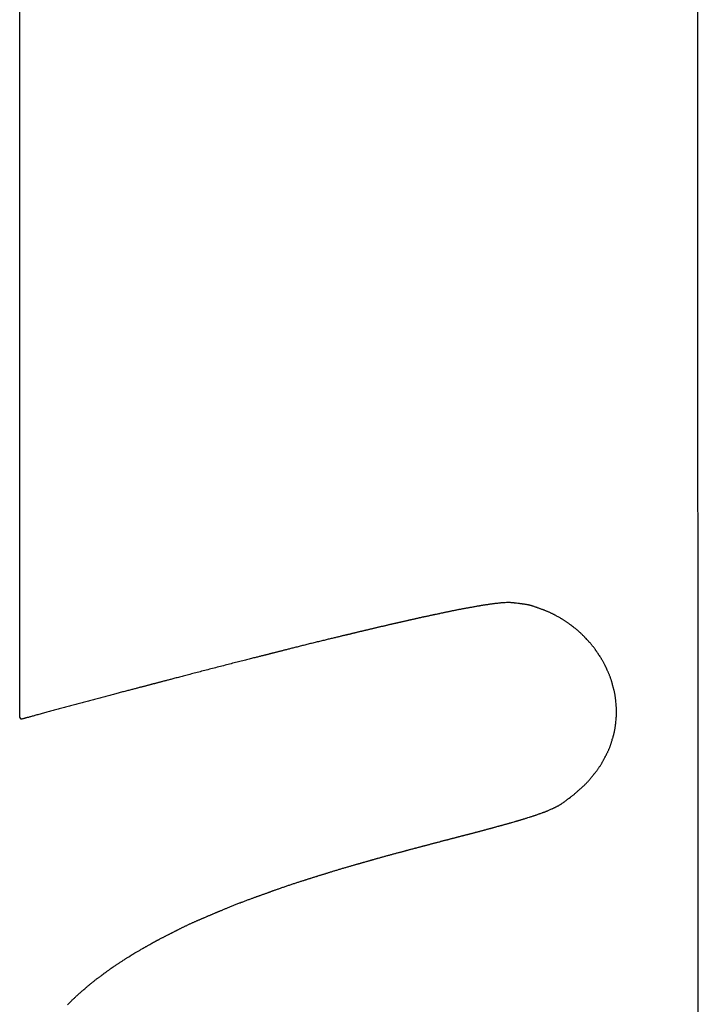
# Model space of a CAD drawing. Header units: millimetres. Extents: x -4577 to 1032787, y -66234 to 201209.
# Tile 137 of 256: x 4378.9 to 4380.64, y -8944.15 to -8941.63. Entities that reach past the tile are written whole.
import ezdxf

# ---------------------------------------------------------------- set-up
doc = ezdxf.new("R2010")
doc.units = ezdxf.units.MM
doc.linetypes.add('510_5_2OG_ELT_1004$0$11-07-22_DS_2OG$0$AUSGEZOGEN', pattern=[0])
doc.layers.add('510_5_2OG_ELT_1004$0$11-07-22_DS_2OG$0$EBENE_1', color=8, linetype='510_5_2OG_ELT_1004$0$11-07-22_DS_2OG$0$AUSGEZOGEN')

# ---------------------------------------------------------------- blocks, each defined once
blk = doc.blocks.new('510_5_2OG_ELT_1004')
at = {"layer": '510_5_2OG_ELT_1004$0$11-07-22_DS_2OG$0$EBENE_1'}
blk.add_line((4380.636, -8946.5667), (4380.6223, -8886.3634), dxfattribs=at)
for points in [[(4379.0262, -8944.0967), (4379.0286, -8944.0942), (4379.0296, -8944.0933), (4379.0309, -8944.092), (4379.0316, -8944.0912), (4379.0324, -8944.0903), (4379.0334, -8944.0894), (4379.0343, -8944.0884), (4379.0354, -8944.0874), (4379.0365, -8944.0863), (4379.0376, -8944.0851), (4379.0388, -8944.0839), (4379.0401, -8944.0827), (4379.0413, -8944.0815), (4379.0427, -8944.0802), (4379.044, -8944.0789), (4379.0453, -8944.0776), (4379.0467, -8944.0763), (4379.0481, -8944.075), (4379.0495, -8944.0737), (4379.0509, -8944.0725), (4379.0522, -8944.0712), (4379.0536, -8944.07), (4379.0549, -8944.0688), (4379.0562, -8944.0676), (4379.0575, -8944.0665), (4379.0587, -8944.0654), (4379.0599, -8944.0644), (4379.061, -8944.0634), (4379.0621, -8944.0625), (4379.063, -8944.0617), (4379.0639, -8944.0609), (4379.0655, -8944.0596), (4379.0667, -8944.0585), (4379.0683, -8944.0572), (4379.0707, -8944.0551), (4379.0717, -8944.0542), (4379.073, -8944.0531), (4379.0739, -8944.0524), (4379.0747, -8944.0516), (4379.0757, -8944.0508), (4379.0768, -8944.0499), (4379.0779, -8944.0489), (4379.0791, -8944.0479), (4379.0804, -8944.0468), (4379.0817, -8944.0457), (4379.083, -8944.0446), (4379.0844, -8944.0434), (4379.0859, -8944.0422), (4379.0874, -8944.041), (4379.0889, -8944.0398), (4379.0904, -8944.0386), (4379.0919, -8944.0373), (4379.0934, -8944.0361), (4379.095, -8944.0349), (4379.0965, -8944.0337), (4379.098, -8944.0326), (4379.0995, -8944.0314), (4379.1009, -8944.0303), (4379.1023, -8944.0292), (4379.1037, -8944.0282), (4379.105, -8944.0272), (4379.1063, -8944.0263), (4379.1075, -8944.0254), (4379.1086, -8944.0245), (4379.1096, -8944.0238), (4379.1106, -8944.0231), (4379.1122, -8944.0219), (4379.1134, -8944.021), (4379.115, -8944.0198), (4379.1173, -8944.0181), (4379.1183, -8944.0173), (4379.1197, -8944.0163), (4379.1205, -8944.0157), (4379.1214, -8944.015), (4379.1225, -8944.0143), (4379.1236, -8944.0134), (4379.1248, -8944.0126), (4379.1261, -8944.0116), (4379.1274, -8944.0107), (4379.1288, -8944.0096), (4379.1303, -8944.0086), (4379.1318, -8944.0075), (4379.1333, -8944.0064), (4379.1349, -8944.0052), (4379.1365, -8944.0041), (4379.1374, -8944.0035), (4379.1382, -8944.0029), (4379.139, -8944.0023), (4379.1398, -8944.0018), (4379.1407, -8944.0012), (4379.1415, -8944.0006), (4379.1423, -8944), (4379.1432, -8943.9995), (4379.144, -8943.9989), (4379.1457, -8943.9978), (4379.1473, -8943.9967), (4379.1489, -8943.9956), (4379.1505, -8943.9946), (4379.152, -8943.9936), (4379.1535, -8943.9926), (4379.1549, -8943.9916), (4379.1563, -8943.9907), (4379.1575, -8943.9899), (4379.1588, -8943.9891), (4379.1599, -8943.9884), (4379.1609, -8943.9877), (4379.1626, -8943.9866), (4379.1639, -8943.9858), (4379.1657, -8943.9846), (4379.1679, -8943.9832), (4379.1689, -8943.9825), (4379.1711, -8943.9811), (4379.1721, -8943.9805), (4379.1731, -8943.9798), (4379.1743, -8943.9791), (4379.1755, -8943.9783), (4379.1768, -8943.9774), (4379.1783, -8943.9765), (4379.1797, -8943.9756), (4379.1813, -8943.9746), (4379.1829, -8943.9736), (4379.1854, -8943.972), (4379.1862, -8943.9715), (4379.1871, -8943.9709), (4379.1879, -8943.9704), (4379.1888, -8943.9699), (4379.1897, -8943.9693), (4379.1906, -8943.9688), (4379.1915, -8943.9682), (4379.1924, -8943.9677), (4379.1932, -8943.9671), (4379.1941, -8943.9666), (4379.195, -8943.9661), (4379.1959, -8943.9655), (4379.1968, -8943.965), (4379.1977, -8943.9645), (4379.1986, -8943.9639), (4379.1995, -8943.9634), (4379.2003, -8943.9629), (4379.202, -8943.9619), (4379.2037, -8943.9609), (4379.2054, -8943.9599), (4379.2069, -8943.959), (4379.2085, -8943.9581), (4379.2099, -8943.9573), (4379.2113, -8943.9565), (4379.2126, -8943.9558), (4379.2138, -8943.9551), (4379.2148, -8943.9544), (4379.2167, -8943.9534), (4379.2181, -8943.9526), (4379.22, -8943.9515), (4379.2223, -8943.9502), (4379.2233, -8943.9496), (4379.2248, -8943.9488), (4379.2256, -8943.9482), (4379.2266, -8943.9477), (4379.2278, -8943.947), (4379.229, -8943.9463), (4379.2303, -8943.9456), (4379.2317, -8943.9448), (4379.2332, -8943.9439), (4379.2348, -8943.943), (4379.2364, -8943.9421), (4379.239, -8943.9407), (4379.2399, -8943.9402), (4379.2408, -8943.9397), (4379.2417, -8943.9392), (4379.2426, -8943.9387), (4379.2435, -8943.9382), (4379.2444, -8943.9377), (4379.2454, -8943.9371), (4379.2463, -8943.9366), (4379.2472, -8943.9361), (4379.2482, -8943.9356), (4379.2491, -8943.9351), (4379.2501, -8943.9346), (4379.251, -8943.9341), (4379.2519, -8943.9336), (4379.2529, -8943.9331), (4379.2538, -8943.9326), (4379.2548, -8943.9321), (4379.2557, -8943.9316), (4379.2566, -8943.9311), (4379.2575, -8943.9306), (4379.2585, -8943.9301), (4379.2594, -8943.9296), (4379.2603, -8943.9292), (4379.262, -8943.9282), (4379.2638, -8943.9273), (4379.2655, -8943.9265), (4379.2671, -8943.9256), (4379.2687, -8943.9248), (4379.2702, -8943.924), (4379.2716, -8943.9233), (4379.2729, -8943.9226), (4379.2742, -8943.922), (4379.2754, -8943.9214), (4379.2765, -8943.9208), (4379.2775, -8943.9203), (4379.2793, -8943.9194), (4379.2808, -8943.9186), (4379.2822, -8943.9179), (4379.2834, -8943.9173), (4379.2845, -8943.9167), (4379.2856, -8943.9162), (4379.2866, -8943.9156), (4379.2878, -8943.915), (4379.2891, -8943.9143), (4379.2907, -8943.9135), (4379.2916, -8943.9131), (4379.2926, -8943.9125), (4379.2938, -8943.912), (4379.295, -8943.9113), (4379.2964, -8943.9106), (4379.2979, -8943.9098), (4379.2996, -8943.909), (4379.3004, -8943.9085), (4379.3014, -8943.9081), (4379.3023, -8943.9076), (4379.3034, -8943.9071), (4379.3044, -8943.9065), (4379.3055, -8943.906), (4379.3066, -8943.9054), (4379.3077, -8943.9048), (4379.3089, -8943.9042), (4379.3101, -8943.9036), (4379.3113, -8943.903), (4379.3126, -8943.9024), (4379.3139, -8943.9017), (4379.3152, -8943.9011), (4379.3165, -8943.9004), (4379.3178, -8943.8997), (4379.3192, -8943.8991), (4379.3206, -8943.8984), (4379.322, -8943.8977), (4379.3234, -8943.897), (4379.3248, -8943.8963), (4379.3263, -8943.8956), (4379.3277, -8943.8949), (4379.3292, -8943.8942), (4379.3307, -8943.8935), (4379.3322, -8943.8928), (4379.3337, -8943.892), (4379.3352, -8943.8913), (4379.3367, -8943.8906), (4379.3382, -8943.8899), (4379.3397, -8943.8892), (4379.3412, -8943.8885), (4379.3427, -8943.8878), (4379.3442, -8943.8871), (4379.3457, -8943.8865), (4379.3472, -8943.8858), (4379.3487, -8943.8851), (4379.3502, -8943.8845), (4379.3516, -8943.8838), (4379.3531, -8943.8832), (4379.3545, -8943.8825), (4379.356, -8943.8819), (4379.3574, -8943.8813), (4379.3588, -8943.8807), (4379.3602, -8943.8801), (4379.3615, -8943.8795), (4379.3629, -8943.8789), (4379.3642, -8943.8783), (4379.3655, -8943.8778), (4379.3667, -8943.8772), (4379.368, -8943.8767), (4379.3692, -8943.8762), (4379.3704, -8943.8757), (4379.3715, -8943.8752), (4379.3726, -8943.8747), (4379.3737, -8943.8743), (4379.3747, -8943.8738), (4379.3758, -8943.8734), (4379.3767, -8943.873), (4379.3785, -8943.8722), (4379.3802, -8943.8715), (4379.3817, -8943.8709), (4379.383, -8943.8703), (4379.3843, -8943.8698), (4379.3854, -8943.8693), (4379.3873, -8943.8685), (4379.3889, -8943.8679), (4379.3902, -8943.8673), (4379.3914, -8943.8668), (4379.3925, -8943.8663), (4379.3937, -8943.8658), (4379.395, -8943.8653), (4379.3966, -8943.8646), (4379.3975, -8943.8642), (4379.3986, -8943.8638), (4379.3998, -8943.8633), (4379.4012, -8943.8627), (4379.4027, -8943.862), (4379.4044, -8943.8613), (4379.4054, -8943.8609), (4379.4063, -8943.8605), (4379.4074, -8943.8601), (4379.4085, -8943.8596), (4379.4096, -8943.8591), (4379.4108, -8943.8586), (4379.4121, -8943.8581), (4379.4134, -8943.8575), (4379.4148, -8943.8569), (4379.4163, -8943.8563), (4379.4177, -8943.8557), (4379.4193, -8943.8551), (4379.4209, -8943.8544), (4379.4225, -8943.8537), (4379.4241, -8943.853), (4379.4259, -8943.8523), (4379.4276, -8943.8516), (4379.4294, -8943.8508), (4379.4312, -8943.8501), (4379.4331, -8943.8493), (4379.4349, -8943.8485), (4379.4368, -8943.8478), (4379.4388, -8943.847), (4379.4408, -8943.8462), (4379.4427, -8943.8454), (4379.4447, -8943.8445), (4379.4468, -8943.8437), (4379.4488, -8943.8429), (4379.4509, -8943.8421), (4379.4529, -8943.8412), (4379.455, -8943.8404), (4379.4571, -8943.8396), (4379.4592, -8943.8387), (4379.4613, -8943.8379), (4379.4634, -8943.8371), (4379.4656, -8943.8363), (4379.4677, -8943.8355), (4379.4698, -8943.8346), (4379.4719, -8943.8338), (4379.474, -8943.833), (4379.4761, -8943.8322), (4379.4781, -8943.8315), (4379.4802, -8943.8307), (4379.4822, -8943.8299), (4379.4842, -8943.8292), (4379.4862, -8943.8284), (4379.4882, -8943.8277), (4379.4901, -8943.827), (4379.492, -8943.8263), (4379.4939, -8943.8256), (4379.4958, -8943.8249), (4379.4976, -8943.8242), (4379.4994, -8943.8236), (4379.5011, -8943.823), (4379.5028, -8943.8223), (4379.5044, -8943.8217), (4379.506, -8943.8212), (4379.5075, -8943.8206), (4379.509, -8943.8201), (4379.5105, -8943.8196), (4379.5118, -8943.8191), (4379.5131, -8943.8186), (4379.5144, -8943.8182), (4379.5156, -8943.8177), (4379.5167, -8943.8173), (4379.5177, -8943.817), (4379.5196, -8943.8163), (4379.5212, -8943.8157), (4379.5226, -8943.8152), (4379.5238, -8943.8148), (4379.5256, -8943.8141), (4379.5275, -8943.8135), (4379.5297, -8943.8127), (4379.5311, -8943.8121), (4379.5321, -8943.8118), (4379.5333, -8943.8114), (4379.5347, -8943.8109), (4379.5372, -8943.81), (4379.5382, -8943.8096), (4379.5392, -8943.8092), (4379.5404, -8943.8088), (4379.5415, -8943.8084), (4379.5428, -8943.808), (4379.5441, -8943.8075), (4379.5455, -8943.807), (4379.5469, -8943.8065), (4379.5484, -8943.806), (4379.5499, -8943.8054), (4379.5515, -8943.8048), (4379.5531, -8943.8043), (4379.5548, -8943.8037), (4379.5566, -8943.803), (4379.5583, -8943.8024), (4379.5601, -8943.8018), (4379.562, -8943.8011), (4379.5639, -8943.8005), (4379.5658, -8943.7998), (4379.5678, -8943.7991), (4379.5697, -8943.7984), (4379.5717, -8943.7977), (4379.5738, -8943.797), (4379.5758, -8943.7963), (4379.5779, -8943.7956), (4379.58, -8943.7948), (4379.5821, -8943.7941), (4379.5842, -8943.7934), (4379.5863, -8943.7927), (4379.5885, -8943.7919), (4379.5906, -8943.7912), (4379.5928, -8943.7905), (4379.5949, -8943.7898), (4379.597, -8943.7891), (4379.5992, -8943.7883), (4379.6013, -8943.7876), (4379.6034, -8943.7869), (4379.6056, -8943.7862), (4379.6077, -8943.7856), (4379.6097, -8943.7849), (4379.6118, -8943.7842), (4379.6138, -8943.7835), (4379.6159, -8943.7829), (4379.6179, -8943.7822), (4379.6198, -8943.7816), (4379.6218, -8943.781), (4379.6237, -8943.7804), (4379.6256, -8943.7798), (4379.6274, -8943.7792), (4379.6292, -8943.7786), (4379.6309, -8943.778), (4379.6327, -8943.7775), (4379.6343, -8943.777), (4379.6359, -8943.7765), (4379.6375, -8943.776), (4379.639, -8943.7755), (4379.6404, -8943.775), (4379.6418, -8943.7746), (4379.6432, -8943.7742), (4379.6444, -8943.7738), (4379.6456, -8943.7734), (4379.6468, -8943.773), (4379.6478, -8943.7727), (4379.6498, -8943.7721), (4379.6514, -8943.7716), (4379.6529, -8943.7711), (4379.6541, -8943.7707), (4379.656, -8943.7701), (4379.6579, -8943.7695), (4379.66, -8943.7689), (4379.662, -8943.7683), (4379.6629, -8943.768), (4379.6641, -8943.7676), (4379.6655, -8943.7671), (4379.668, -8943.7664), (4379.669, -8943.7661), (4379.67, -8943.7657), (4379.6711, -8943.7654), (4379.6723, -8943.765), (4379.6735, -8943.7646), (4379.6748, -8943.7642), (4379.6761, -8943.7638), (4379.6775, -8943.7634), (4379.6789, -8943.7629), (4379.6805, -8943.7625), (4379.682, -8943.762), (4379.6836, -8943.7615), (4379.6853, -8943.761), (4379.6869, -8943.7604), (4379.6887, -8943.7599), (4379.6905, -8943.7593), (4379.6923, -8943.7588), (4379.6941, -8943.7582), (4379.696, -8943.7576), (4379.6979, -8943.757), (4379.6998, -8943.7564), (4379.7018, -8943.7558), (4379.7037, -8943.7552), (4379.7057, -8943.7546), (4379.7078, -8943.754), (4379.7098, -8943.7534), (4379.7118, -8943.7528), (4379.7139, -8943.7521), (4379.716, -8943.7515), (4379.718, -8943.7509), (4379.7201, -8943.7503), (4379.7222, -8943.7496), (4379.7243, -8943.749), (4379.7264, -8943.7484), (4379.7285, -8943.7478), (4379.7305, -8943.7472), (4379.7326, -8943.7466), (4379.7346, -8943.746), (4379.7367, -8943.7454), (4379.7387, -8943.7448), (4379.7407, -8943.7442), (4379.7427, -8943.7436), (4379.7447, -8943.743), (4379.7466, -8943.7425), (4379.7485, -8943.7419), (4379.7504, -8943.7414), (4379.7523, -8943.7408), (4379.7541, -8943.7403), (4379.7559, -8943.7398), (4379.7576, -8943.7393), (4379.7593, -8943.7388), (4379.761, -8943.7383), (4379.7626, -8943.7379), (4379.7642, -8943.7374), (4379.7657, -8943.737), (4379.7672, -8943.7366), (4379.7686, -8943.7362), (4379.77, -8943.7358), (4379.7713, -8943.7354), (4379.7725, -8943.7351), (4379.7737, -8943.7347), (4379.7748, -8943.7344), (4379.7759, -8943.7341), (4379.7778, -8943.7336), (4379.7794, -8943.7331), (4379.7809, -8943.7327), (4379.7821, -8943.7323), (4379.784, -8943.7318), (4379.7864, -8943.7311), (4379.7883, -8943.7306), (4379.7893, -8943.7303), (4379.7908, -8943.7299), (4379.7917, -8943.7296), (4379.7929, -8943.7293), (4379.7943, -8943.7289), (4379.7958, -8943.7284), (4379.7976, -8943.7279), (4379.7986, -8943.7277), (4379.7996, -8943.7274), (4379.8007, -8943.7271), (4379.8019, -8943.7267), (4379.8031, -8943.7264), (4379.8044, -8943.726), (4379.8057, -8943.7256), (4379.8071, -8943.7253), (4379.8085, -8943.7249), (4379.81, -8943.7244), (4379.8115, -8943.724), (4379.813, -8943.7236), (4379.8146, -8943.7231), (4379.8163, -8943.7227), (4379.8179, -8943.7222), (4379.8196, -8943.7217), (4379.8214, -8943.7212), (4379.8231, -8943.7207), (4379.8249, -8943.7202), (4379.8267, -8943.7197), (4379.8286, -8943.7192), (4379.8305, -8943.7187), (4379.8323, -8943.7182), (4379.8342, -8943.7176), (4379.8361, -8943.7171), (4379.8381, -8943.7166), (4379.84, -8943.716), (4379.8419, -8943.7155), (4379.8439, -8943.715), (4379.8459, -8943.7144), (4379.8478, -8943.7139), (4379.8498, -8943.7133), (4379.8517, -8943.7128), (4379.8537, -8943.7123), (4379.8556, -8943.7117), (4379.8576, -8943.7112), (4379.8595, -8943.7107), (4379.8614, -8943.7102), (4379.8633, -8943.7097), (4379.8652, -8943.7091), (4379.8671, -8943.7086), (4379.8689, -8943.7081), (4379.8707, -8943.7077), (4379.8725, -8943.7072), (4379.8743, -8943.7067), (4379.8761, -8943.7062), (4379.8778, -8943.7058), (4379.8794, -8943.7053), (4379.8811, -8943.7049), (4379.8827, -8943.7045), (4379.8843, -8943.704), (4379.8858, -8943.7036), (4379.8873, -8943.7032), (4379.8887, -8943.7029), (4379.8901, -8943.7025), (4379.8915, -8943.7021), (4379.8927, -8943.7018), (4379.894, -8943.7015), (4379.8952, -8943.7011), (4379.8963, -8943.7008), (4379.8973, -8943.7006), (4379.8993, -8943.7), (4379.901, -8943.6996), (4379.9025, -8943.6992), (4379.9038, -8943.6989), (4379.9058, -8943.6983), (4379.9073, -8943.6979), (4379.9099, -8943.6972), (4379.9119, -8943.6967), (4379.9141, -8943.6961), (4379.9151, -8943.6958), (4379.9163, -8943.6955), (4379.9177, -8943.6952), (4379.9192, -8943.6948), (4379.9219, -8943.694), (4379.9229, -8943.6938), (4379.924, -8943.6935), (4379.9251, -8943.6932), (4379.9263, -8943.6929), (4379.9275, -8943.6926), (4379.9287, -8943.6922), (4379.93, -8943.6919), (4379.9314, -8943.6915), (4379.9328, -8943.6912), (4379.9342, -8943.6908), (4379.9356, -8943.6904), (4379.9371, -8943.69), (4379.9386, -8943.6896), (4379.9401, -8943.6892), (4379.9417, -8943.6888), (4379.9433, -8943.6884), (4379.9449, -8943.688), (4379.9466, -8943.6875), (4379.9482, -8943.6871), (4379.9499, -8943.6866), (4379.9516, -8943.6862), (4379.9533, -8943.6857), (4379.955, -8943.6853), (4379.9568, -8943.6848), (4379.9585, -8943.6844), (4379.9603, -8943.6839), (4379.962, -8943.6835), (4379.9638, -8943.683), (4379.9656, -8943.6825), (4379.9673, -8943.6821), (4379.9691, -8943.6816), (4379.9708, -8943.6811), (4379.9726, -8943.6807), (4379.9744, -8943.6802), (4379.9761, -8943.6798), (4379.9778, -8943.6793), (4379.9795, -8943.6789), (4379.9812, -8943.6784), (4379.9829, -8943.678), (4379.9846, -8943.6775), (4379.9863, -8943.6771), (4379.9879, -8943.6767), (4379.9895, -8943.6763), (4379.9911, -8943.6759), (4379.9927, -8943.6754), (4379.9942, -8943.675), (4379.9957, -8943.6747), (4379.9972, -8943.6743), (4379.9987, -8943.6739), (4380.0001, -8943.6735), (4380.0015, -8943.6732), (4380.0028, -8943.6728), (4380.0041, -8943.6725), (4380.0054, -8943.6721), (4380.0067, -8943.6718), (4380.0078, -8943.6715), (4380.009, -8943.6712), (4380.0101, -8943.6709), (4380.0111, -8943.6707), (4380.0131, -8943.6701), (4380.0149, -8943.6697), (4380.0165, -8943.6693), (4380.0179, -8943.6689), (4380.0192, -8943.6686), (4380.0204, -8943.6683), (4380.0224, -8943.6677), (4380.024, -8943.6673), (4380.0254, -8943.667), (4380.0266, -8943.6666), (4380.0278, -8943.6663), (4380.029, -8943.666), (4380.0303, -8943.6657), (4380.0317, -8943.6653), (4380.0343, -8943.6646), (4380.0354, -8943.6644), (4380.0365, -8943.6641), (4380.0377, -8943.6638), (4380.039, -8943.6634), (4380.0404, -8943.6631), (4380.0419, -8943.6627), (4380.0436, -8943.6622), (4380.0453, -8943.6618), (4380.0481, -8943.6611), (4380.0491, -8943.6608), (4380.0501, -8943.6606), (4380.0511, -8943.6603), (4380.0521, -8943.66), (4380.0532, -8943.6597), (4380.0543, -8943.6595), (4380.0553, -8943.6592), (4380.0564, -8943.6589), (4380.0575, -8943.6586), (4380.0587, -8943.6583), (4380.0598, -8943.658), (4380.0609, -8943.6577), (4380.0621, -8943.6574), (4380.0632, -8943.6571), (4380.0644, -8943.6568), (4380.0656, -8943.6565), (4380.0667, -8943.6562), (4380.0679, -8943.6559), (4380.0691, -8943.6556), (4380.0703, -8943.6553), (4380.0715, -8943.6549), (4380.0726, -8943.6546), (4380.0738, -8943.6543), (4380.075, -8943.654), (4380.0762, -8943.6537), (4380.0774, -8943.6534), (4380.0785, -8943.6531), (4380.0797, -8943.6528), (4380.0808, -8943.6524), (4380.082, -8943.6521), (4380.0831, -8943.6518), (4380.0842, -8943.6515), (4380.0854, -8943.6512), (4380.0865, -8943.6509), (4380.0876, -8943.6506), (4380.0886, -8943.6503), (4380.0897, -8943.6501), (4380.0907, -8943.6498), (4380.0918, -8943.6495), (4380.0928, -8943.6492), (4380.0947, -8943.6487), (4380.0966, -8943.6482), (4380.0983, -8943.6477), (4380.1, -8943.6473), (4380.1016, -8943.6468), (4380.103, -8943.6465), (4380.1043, -8943.6461), (4380.1055, -8943.6458), (4380.1066, -8943.6455), (4380.1085, -8943.645), (4380.1101, -8943.6445), (4380.1115, -8943.6441), (4380.1127, -8943.6438), (4380.1137, -8943.6435), (4380.1147, -8943.6433), (4380.1158, -8943.643), (4380.1168, -8943.6427), (4380.1179, -8943.6424), (4380.1192, -8943.6421), (4380.1205, -8943.6417), (4380.122, -8943.6413), (4380.1246, -8943.6406), (4380.1256, -8943.6403), (4380.1267, -8943.64), (4380.1277, -8943.6397), (4380.1289, -8943.6394), (4380.13, -8943.6391), (4380.1312, -8943.6388), (4380.1325, -8943.6384), (4380.1337, -8943.6381), (4380.135, -8943.6377), (4380.1363, -8943.6374), (4380.1377, -8943.637), (4380.139, -8943.6366), (4380.1403, -8943.6363), (4380.1417, -8943.6359), (4380.1431, -8943.6355), (4380.1444, -8943.6351), (4380.1457, -8943.6348), (4380.1471, -8943.6344), (4380.1484, -8943.634), (4380.1497, -8943.6337), (4380.1509, -8943.6333), (4380.1521, -8943.633), (4380.1533, -8943.6326), (4380.1544, -8943.6323), (4380.1555, -8943.632), (4380.1574, -8943.6314), (4380.1591, -8943.6309), (4380.1605, -8943.6306), (4380.163, -8943.6298), (4380.1665, -8943.6288), (4380.1676, -8943.6285), (4380.1689, -8943.6281), (4380.1705, -8943.6277), (4380.1724, -8943.6271), (4380.1733, -8943.6268), (4380.1744, -8943.6265), (4380.1754, -8943.6262), (4380.1765, -8943.6259), (4380.1777, -8943.6256), (4380.1788, -8943.6252), (4380.18, -8943.6249), (4380.1811, -8943.6246), (4380.1823, -8943.6242), (4380.1835, -8943.6238), (4380.1847, -8943.6235), (4380.1858, -8943.6231), (4380.187, -8943.6228), (4380.1881, -8943.6224), (4380.1893, -8943.6221), (4380.1904, -8943.6217), (4380.1914, -8943.6214), (4380.1924, -8943.6211), (4380.1944, -8943.6205), (4380.1961, -8943.62), (4380.1975, -8943.6195), (4380.1997, -8943.6188), (4380.2009, -8943.6184), (4380.2045, -8943.6173), (4380.2055, -8943.617), (4380.2067, -8943.6166), (4380.2081, -8943.6162), (4380.2097, -8943.6157), (4380.2115, -8943.6151), (4380.2133, -8943.6145), (4380.2143, -8943.6142), (4380.2153, -8943.6139), (4380.2162, -8943.6136), (4380.2172, -8943.6132), (4380.2182, -8943.6129), (4380.2192, -8943.6126), (4380.2202, -8943.6122), (4380.2212, -8943.6119), (4380.2222, -8943.6116), (4380.224, -8943.6109), (4380.2258, -8943.6103), (4380.2275, -8943.6097), (4380.2291, -8943.6091), (4380.2304, -8943.6087), (4380.2316, -8943.6082), (4380.2333, -8943.6076), (4380.235, -8943.607), (4380.2374, -8943.6062), (4380.2386, -8943.6057), (4380.2401, -8943.6052), (4380.2411, -8943.6048), (4380.2421, -8943.6045), (4380.2433, -8943.6041), (4380.2444, -8943.6036), (4380.2457, -8943.6032), (4380.2469, -8943.6027), (4380.2482, -8943.6022), (4380.2494, -8943.6017), (4380.2506, -8943.6012), (4380.2518, -8943.6007), (4380.2529, -8943.6002), (4380.2548, -8943.5994), (4380.2567, -8943.5986), (4380.2597, -8943.5972), (4380.2621, -8943.5962), (4380.2631, -8943.5958), (4380.2641, -8943.5953), (4380.2651, -8943.5948), (4380.2662, -8943.5943), (4380.2673, -8943.5938), (4380.2684, -8943.5933), (4380.2694, -8943.5928), (4380.2705, -8943.5922), (4380.2716, -8943.5917), (4380.2726, -8943.5912), (4380.2737, -8943.5906), (4380.2747, -8943.5901), (4380.2758, -8943.5895), (4380.2769, -8943.589), (4380.2779, -8943.5885), (4380.279, -8943.5879), (4380.28, -8943.5873), (4380.2811, -8943.5867), (4380.2821, -8943.5861), (4380.2831, -8943.5855), (4380.2841, -8943.5849), (4380.285, -8943.5843), (4380.2859, -8943.5837), (4380.2875, -8943.5826), (4380.289, -8943.5816), (4380.292, -8943.5794), (4380.2935, -8943.5783), (4380.2944, -8943.5777), (4380.2953, -8943.577), (4380.2964, -8943.5763), (4380.2974, -8943.5755), (4380.2985, -8943.5747), (4380.2996, -8943.574), (4380.3006, -8943.5732), (4380.3016, -8943.5724), (4380.3026, -8943.5717), (4380.3035, -8943.571), (4380.3051, -8943.5698), (4380.3062, -8943.569), (4380.3101, -8943.5661), (4380.3109, -8943.5654), (4380.3119, -8943.5647), (4380.3129, -8943.5639), (4380.3141, -8943.563), (4380.3153, -8943.5621), (4380.3165, -8943.5611), (4380.3177, -8943.5601), (4380.3189, -8943.5591), (4380.3201, -8943.5581), (4380.3213, -8943.5571), (4380.3224, -8943.5562), (4380.3235, -8943.5552), (4380.3245, -8943.5543), (4380.3255, -8943.5535), (4380.3263, -8943.5527), (4380.3278, -8943.5514), (4380.329, -8943.5504), (4380.3301, -8943.5494), (4380.3312, -8943.5485), (4380.333, -8943.5468), (4380.3339, -8943.5461), (4380.3348, -8943.5452), (4380.336, -8943.5442), (4380.3374, -8943.5429), (4380.3382, -8943.5423), (4380.339, -8943.5415), (4380.3398, -8943.5408), (4380.3407, -8943.54), (4380.3417, -8943.5391), (4380.3426, -8943.5382), (4380.3436, -8943.5373), (4380.3446, -8943.5364), (4380.3456, -8943.5354), (4380.3467, -8943.5344), (4380.3477, -8943.5334), (4380.3487, -8943.5323), (4380.3498, -8943.5313), (4380.3508, -8943.5302), (4380.3518, -8943.5291), (4380.3528, -8943.5281), (4380.3538, -8943.527), (4380.3547, -8943.5259), (4380.3557, -8943.5248), (4380.3566, -8943.5237), (4380.3575, -8943.5227), (4380.3583, -8943.5217), (4380.3592, -8943.5207), (4380.3599, -8943.5197), (4380.3607, -8943.5188), (4380.3614, -8943.5179), (4380.3627, -8943.5163), (4380.3638, -8943.515), (4380.3647, -8943.5139), (4380.366, -8943.5122), (4380.3672, -8943.5107), (4380.3682, -8943.5094), (4380.3691, -8943.5082), (4380.3698, -8943.5074), (4380.3706, -8943.5064), (4380.3722, -8943.5045), (4380.3728, -8943.5037), (4380.3735, -8943.5028), (4380.3742, -8943.5018), (4380.375, -8943.5008), (4380.3759, -8943.4998), (4380.3767, -8943.4986), (4380.3776, -8943.4975), (4380.3785, -8943.4963), (4380.3795, -8943.495), (4380.3804, -8943.4937), (4380.3814, -8943.4924), (4380.3823, -8943.491), (4380.3833, -8943.4896), (4380.3842, -8943.4882), (4380.3852, -8943.4868), (4380.3861, -8943.4854), (4380.387, -8943.484), (4380.3879, -8943.4825), (4380.3887, -8943.4811), (4380.3896, -8943.4797), (4380.3904, -8943.4783), (4380.3911, -8943.477), (4380.3919, -8943.4757), (4380.3926, -8943.4744), (4380.3932, -8943.4732), (4380.3938, -8943.4721), (4380.3944, -8943.471), (4380.3949, -8943.47), (4380.3959, -8943.4683), (4380.3966, -8943.4669), (4380.3977, -8943.4647), (4380.399, -8943.4623), (4380.3995, -8943.4614), (4380.4001, -8943.4602), (4380.4009, -8943.4587), (4380.4014, -8943.4578), (4380.4019, -8943.4568), (4380.4025, -8943.4557), (4380.403, -8943.4546), (4380.4036, -8943.4534), (4380.4042, -8943.4522), (4380.4049, -8943.4509), (4380.4055, -8943.4495), (4380.4062, -8943.4482), (4380.4068, -8943.4467), (4380.4075, -8943.4453), (4380.4081, -8943.4438), (4380.4087, -8943.4424), (4380.4093, -8943.4409), (4380.4099, -8943.4394), (4380.4105, -8943.4379), (4380.411, -8943.4364), (4380.4116, -8943.435), (4380.4121, -8943.4335), (4380.4125, -8943.4321), (4380.413, -8943.4308), (4380.4134, -8943.4295), (4380.4138, -8943.4282), (4380.4142, -8943.427), (4380.4145, -8943.4259), (4380.4149, -8943.4248), (4380.4154, -8943.423), (4380.4159, -8943.4215), (4380.4166, -8943.419), (4380.4173, -8943.4166), (4380.4176, -8943.4156), (4380.418, -8943.4143), (4380.4185, -8943.4126), (4380.4188, -8943.4116), (4380.4191, -8943.4105), (4380.4194, -8943.4094), (4380.4198, -8943.4082), (4380.4201, -8943.4069), (4380.4205, -8943.4056), (4380.4208, -8943.4043), (4380.4212, -8943.4029), (4380.4216, -8943.4014), (4380.4219, -8943.3999), (4380.4222, -8943.3985), (4380.4226, -8943.3969), (4380.4229, -8943.3954), (4380.4232, -8943.3939), (4380.4234, -8943.3924), (4380.4237, -8943.3909), (4380.4239, -8943.3894), (4380.4241, -8943.3879), (4380.4243, -8943.3865), (4380.4245, -8943.3851), (4380.4247, -8943.3838), (4380.4248, -8943.3825), (4380.425, -8943.3812), (4380.4251, -8943.3801), (4380.4252, -8943.379), (4380.4254, -8943.377), (4380.4256, -8943.3755), (4380.4258, -8943.3728), (4380.4261, -8943.3695), (4380.4263, -8943.3682), (4380.4264, -8943.3665), (4380.4265, -8943.3655), (4380.4266, -8943.3644), (4380.4267, -8943.3632), (4380.4268, -8943.362), (4380.4269, -8943.3607), (4380.427, -8943.3594), (4380.4271, -8943.358), (4380.4272, -8943.3566), (4380.4272, -8943.3551), (4380.4273, -8943.3537), (4380.4273, -8943.3522), (4380.4274, -8943.3507), (4380.4274, -8943.3491), (4380.4274, -8943.3476), (4380.4274, -8943.3461), (4380.4273, -8943.3446), (4380.4273, -8943.3431), (4380.4272, -8943.3417), (4380.4271, -8943.3402), (4380.4271, -8943.3389), (4380.427, -8943.3375), (4380.4269, -8943.3363), (4380.4268, -8943.335), (4380.4267, -8943.3339), (4380.4265, -8943.3318), (4380.4264, -8943.3301), (4380.4261, -8943.3269), (4380.4258, -8943.3237), (4380.4257, -8943.3224), (4380.4254, -8943.3197), (4380.4253, -8943.3187), (4380.4252, -8943.3175), (4380.4251, -8943.3163), (4380.4249, -8943.315), (4380.4248, -8943.3137), (4380.4246, -8943.3124), (4380.4244, -8943.311), (4380.4242, -8943.3095), (4380.424, -8943.3081), (4380.4238, -8943.3066), (4380.4236, -8943.3051), (4380.4233, -8943.3036), (4380.423, -8943.3021), (4380.4227, -8943.3006), (4380.4224, -8943.2992), (4380.4221, -8943.2977), (4380.4218, -8943.2962), (4380.4214, -8943.2947), (4380.4211, -8943.2932), (4380.4207, -8943.2918), (4380.4203, -8943.2903), (4380.4199, -8943.2888), (4380.4195, -8943.2874), (4380.4191, -8943.2859), (4380.4187, -8943.2844), (4380.4183, -8943.283), (4380.4179, -8943.2815), (4380.4175, -8943.28), (4380.4171, -8943.2786), (4380.4167, -8943.2771), (4380.4163, -8943.2756), (4380.4159, -8943.2742), (4380.4155, -8943.2727), (4380.4151, -8943.2713), (4380.4146, -8943.2698), (4380.4142, -8943.2683), (4380.4137, -8943.2669), (4380.4133, -8943.2655), (4380.4128, -8943.264), (4380.4123, -8943.2626), (4380.4118, -8943.2611), (4380.4113, -8943.2597), (4380.4108, -8943.2583), (4380.4102, -8943.2569), (4380.4097, -8943.2555), (4380.4091, -8943.2541), (4380.4086, -8943.2528), (4380.408, -8943.2515), (4380.4075, -8943.2502), (4380.407, -8943.249)], [(4380.4067, -8943.2484), (4380.4062, -8943.2473), (4380.4057, -8943.2462), (4380.4053, -8943.2452), (4380.4044, -8943.2434), (4380.4037, -8943.2419), (4380.4026, -8943.2394), (4380.4015, -8943.2372), (4380.4011, -8943.2362), (4380.4005, -8943.235), (4380.3997, -8943.2333), (4380.3993, -8943.2324), (4380.3988, -8943.2314), (4380.3983, -8943.2303), (4380.3978, -8943.2292), (4380.3972, -8943.228), (4380.3966, -8943.2268), (4380.3959, -8943.2255), (4380.3953, -8943.2243), (4380.3946, -8943.223), (4380.3939, -8943.2216), (4380.3932, -8943.2203), (4380.3925, -8943.219), (4380.3917, -8943.2177), (4380.391, -8943.2163), (4380.3902, -8943.2151), (4380.3894, -8943.2138), (4380.3887, -8943.2125), (4380.3879, -8943.2113), (4380.3872, -8943.2101), (4380.3864, -8943.209), (4380.3857, -8943.2079), (4380.385, -8943.2068), (4380.3844, -8943.2058), (4380.3838, -8943.2049), (4380.3826, -8943.2033), (4380.3817, -8943.2019), (4380.3803, -8943.1997), (4380.3786, -8943.1973), (4380.378, -8943.1964), (4380.3766, -8943.1943), (4380.376, -8943.1935), (4380.3754, -8943.1926), (4380.3748, -8943.1917), (4380.3741, -8943.1907), (4380.3733, -8943.1896), (4380.3725, -8943.1885), (4380.3717, -8943.1874), (4380.3709, -8943.1862), (4380.37, -8943.1851), (4380.3691, -8943.1839), (4380.3682, -8943.1827), (4380.3673, -8943.1815), (4380.3663, -8943.1803), (4380.3654, -8943.1791), (4380.3644, -8943.1779), (4380.3635, -8943.1767), (4380.3625, -8943.1756), (4380.3615, -8943.1745), (4380.3606, -8943.1734), (4380.3597, -8943.1724), (4380.3588, -8943.1714), (4380.3579, -8943.1704), (4380.3571, -8943.1695), (4380.3563, -8943.1686), (4380.3556, -8943.1678), (4380.3543, -8943.1664), (4380.3532, -8943.1653), (4380.3517, -8943.1637), (4380.3495, -8943.1613), (4380.3486, -8943.1604), (4380.3468, -8943.1584), (4380.3461, -8943.1577), (4380.3453, -8943.1568), (4380.3445, -8943.156), (4380.3436, -8943.1551), (4380.3427, -8943.1541), (4380.3417, -8943.1531), (4380.3407, -8943.1521), (4380.3397, -8943.1511), (4380.3386, -8943.15), (4380.3375, -8943.149), (4380.3364, -8943.1479), (4380.3353, -8943.1469), (4380.3341, -8943.1458), (4380.333, -8943.1448), (4380.3319, -8943.1438), (4380.3307, -8943.1428), (4380.3296, -8943.1418), (4380.3285, -8943.1409), (4380.3274, -8943.14), (4380.3263, -8943.1391), (4380.3253, -8943.1383), (4380.3243, -8943.1375), (4380.3234, -8943.1367), (4380.3225, -8943.136), (4380.3209, -8943.1348), (4380.3196, -8943.1337), (4380.3175, -8943.1321), (4380.3151, -8943.1302), (4380.3142, -8943.1295), (4380.3122, -8943.128), (4380.3114, -8943.1273), (4380.3105, -8943.1267), (4380.3096, -8943.1259), (4380.3086, -8943.1252), (4380.3076, -8943.1244), (4380.3065, -8943.1236), (4380.3053, -8943.1227), (4380.3042, -8943.1219), (4380.303, -8943.121), (4380.3017, -8943.1201), (4380.3005, -8943.1192), (4380.2992, -8943.1184), (4380.2979, -8943.1175), (4380.2966, -8943.1166), (4380.2953, -8943.1158), (4380.294, -8943.115), (4380.2927, -8943.1142), (4380.2914, -8943.1134), (4380.2902, -8943.1127), (4380.289, -8943.1119), (4380.2878, -8943.1113), (4380.2866, -8943.1106), (4380.2856, -8943.11), (4380.2845, -8943.1094), (4380.2836, -8943.1088), (4380.2819, -8943.1079), (4380.2805, -8943.1071), (4380.2783, -8943.1059), (4380.276, -8943.1046), (4380.275, -8943.1041), (4380.2737, -8943.1034), (4380.2721, -8943.1024), (4380.2711, -8943.1019), (4380.2701, -8943.1014), (4380.269, -8943.1008), (4380.2679, -8943.1002), (4380.2667, -8943.0995), (4380.2654, -8943.0989), (4380.2641, -8943.0982), (4380.2628, -8943.0976), (4380.2614, -8943.0969), (4380.2601, -8943.0962), (4380.2587, -8943.0955), (4380.2572, -8943.0949), (4380.2558, -8943.0942), (4380.2544, -8943.0936), (4380.2529, -8943.093), (4380.2515, -8943.0924), (4380.2501, -8943.0918), (4380.2487, -8943.0912), (4380.2473, -8943.0907), (4380.2459, -8943.0901), (4380.2446, -8943.0896), (4380.2433, -8943.0892), (4380.2421, -8943.0887), (4380.2409, -8943.0883), (4380.2398, -8943.0879), (4380.2387, -8943.0875), (4380.2368, -8943.0868), (4380.2351, -8943.0862), (4380.2337, -8943.0857), (4380.2324, -8943.0852), (4380.2305, -8943.0845), (4380.2288, -8943.0839), (4380.2273, -8943.0834), (4380.2255, -8943.0827), (4380.2245, -8943.0824), (4380.2233, -8943.082), (4380.222, -8943.0815), (4380.2205, -8943.0809), (4380.2179, -8943.08), (4380.217, -8943.0797), (4380.216, -8943.0794), (4380.215, -8943.079), (4380.2139, -8943.0787), (4380.2129, -8943.0783), (4380.2118, -8943.078), (4380.2106, -8943.0776), (4380.2095, -8943.0773), (4380.2083, -8943.077), (4380.2072, -8943.0767), (4380.206, -8943.0764), (4380.2048, -8943.0761), (4380.2036, -8943.0758), (4380.2025, -8943.0755), (4380.2013, -8943.0753), (4380.2001, -8943.0751), (4380.199, -8943.0749), (4380.1978, -8943.0747), (4380.1967, -8943.0745), (4380.1956, -8943.0743), (4380.1946, -8943.0741), (4380.1926, -8943.0739), (4380.1908, -8943.0736), (4380.1891, -8943.0734), (4380.1877, -8943.0732), (4380.1865, -8943.073), (4380.1846, -8943.0728), (4380.183, -8943.0726), (4380.1816, -8943.0724), (4380.1801, -8943.0722), (4380.1786, -8943.072), (4380.1771, -8943.0718), (4380.1753, -8943.0716), (4380.1725, -8943.0712), (4380.1715, -8943.0711), (4380.1704, -8943.0709), (4380.1694, -8943.0708), (4380.1684, -8943.0707), (4380.1674, -8943.0706), (4380.1664, -8943.0705), (4380.1653, -8943.0704), (4380.1643, -8943.0703), (4380.1633, -8943.0702), (4380.1623, -8943.0701), (4380.1612, -8943.07), (4380.1602, -8943.0699), (4380.1592, -8943.0698), (4380.1582, -8943.0697), (4380.1571, -8943.0696), (4380.1561, -8943.0695), (4380.1551, -8943.0695), (4380.1541, -8943.0694), (4380.153, -8943.0694), (4380.151, -8943.0694), (4380.1492, -8943.0695), (4380.1477, -8943.0695), (4380.1463, -8943.0696), (4380.143, -8943.0698), (4380.1405, -8943.0699), (4380.1394, -8943.0699), (4380.1383, -8943.07), (4380.137, -8943.0701), (4380.1357, -8943.0702), (4380.1344, -8943.0703), (4380.1331, -8943.0704), (4380.1318, -8943.0705), (4380.1305, -8943.0706), (4380.1292, -8943.0707), (4380.1281, -8943.0709), (4380.126, -8943.0711), (4380.1238, -8943.0714), (4380.1206, -8943.0717), (4380.119, -8943.0719), (4380.1179, -8943.072), (4380.1166, -8943.0722), (4380.1153, -8943.0724), (4380.1138, -8943.0725), (4380.1122, -8943.0727), (4380.1106, -8943.0729), (4380.1089, -8943.0732), (4380.1073, -8943.0734), (4380.1057, -8943.0736), (4380.1041, -8943.0738), (4380.1026, -8943.0741), (4380.1012, -8943.0743), (4380.1, -8943.0745), (4380.0979, -8943.0748), (4380.0962, -8943.075), (4380.0932, -8943.0755), (4380.0915, -8943.0758), (4380.0903, -8943.076), (4380.0889, -8943.0762), (4380.0873, -8943.0764), (4380.0856, -8943.0767), (4380.0827, -8943.0772), (4380.0817, -8943.0773), (4380.0807, -8943.0775), (4380.0797, -8943.0777), (4380.0787, -8943.0778), (4380.0777, -8943.078), (4380.0767, -8943.0782), (4380.0756, -8943.0783), (4380.0746, -8943.0785), (4380.0736, -8943.0787), (4380.0717, -8943.079), (4380.0698, -8943.0794), (4380.068, -8943.0797), (4380.0662, -8943.08), (4380.0647, -8943.0803), (4380.0632, -8943.0806), (4380.0619, -8943.0808), (4380.0607, -8943.081), (4380.0596, -8943.0812), (4380.0577, -8943.0816), (4380.0549, -8943.0821), (4380.0539, -8943.0822), (4380.0528, -8943.0824), (4380.0515, -8943.0827), (4380.05, -8943.0829), (4380.0482, -8943.0833), (4380.0472, -8943.0835), (4380.0461, -8943.0837), (4380.0449, -8943.0839), (4380.0436, -8943.0841), (4380.0423, -8943.0844), (4380.0408, -8943.0846), (4380.0393, -8943.0849), (4380.0377, -8943.0852), (4380.036, -8943.0855), (4380.0343, -8943.0858), (4380.0325, -8943.0861), (4380.0307, -8943.0865), (4380.0289, -8943.0868), (4380.027, -8943.0872), (4380.0251, -8943.0875), (4380.0232, -8943.0879), (4380.0213, -8943.0883), (4380.0193, -8943.0887), (4380.0174, -8943.089), (4380.0155, -8943.0894), (4380.0136, -8943.0898), (4380.0117, -8943.0902), (4380.0099, -8943.0906), (4380.0081, -8943.0909), (4380.0063, -8943.0913), (4380.0046, -8943.0917), (4380.0029, -8943.092), (4380.0013, -8943.0923), (4379.9998, -8943.0927), (4379.9983, -8943.093), (4379.9969, -8943.0933), (4379.9956, -8943.0935), (4379.9943, -8943.0938), (4379.9932, -8943.094), (4379.9921, -8943.0943), (4379.9902, -8943.0947), (4379.9886, -8943.095), (4379.9871, -8943.0953), (4379.9859, -8943.0956), (4379.9847, -8943.0958), (4379.9836, -8943.0961), (4379.9825, -8943.0963), (4379.9813, -8943.0965), (4379.98, -8943.0968), (4379.9776, -8943.0973), (4379.9766, -8943.0975), (4379.9755, -8943.0978), (4379.9743, -8943.098), (4379.973, -8943.0983), (4379.9715, -8943.0986), (4379.9699, -8943.099), (4379.9671, -8943.0995), (4379.9662, -8943.0997), (4379.9651, -8943.1), (4379.9641, -8943.1002), (4379.963, -8943.1004), (4379.9619, -8943.1007), (4379.9607, -8943.1009), (4379.9595, -8943.1011), (4379.9583, -8943.1014), (4379.9571, -8943.1017), (4379.9558, -8943.1019), (4379.9545, -8943.1022), (4379.9532, -8943.1025), (4379.9518, -8943.1028), (4379.9505, -8943.1031), (4379.9491, -8943.1034), (4379.9477, -8943.1037), (4379.9463, -8943.104), (4379.9449, -8943.1043), (4379.9434, -8943.1046), (4379.942, -8943.1049), (4379.9405, -8943.1052), (4379.939, -8943.1055), (4379.9375, -8943.1058), (4379.9361, -8943.1062), (4379.9346, -8943.1065), (4379.9331, -8943.1068), (4379.9316, -8943.1071), (4379.9301, -8943.1075), (4379.9286, -8943.1078), (4379.9271, -8943.1081), (4379.9256, -8943.1085), (4379.9241, -8943.1088), (4379.9226, -8943.1091), (4379.9211, -8943.1095), (4379.9197, -8943.1098), (4379.9182, -8943.1101), (4379.9167, -8943.1104), (4379.9153, -8943.1107), (4379.9139, -8943.1111), (4379.9125, -8943.1114), (4379.9111, -8943.1117), (4379.9098, -8943.112), (4379.9084, -8943.1123), (4379.9071, -8943.1126), (4379.9058, -8943.1129), (4379.9046, -8943.1132), (4379.9033, -8943.1135), (4379.9021, -8943.1137), (4379.9009, -8943.114), (4379.8998, -8943.1143), (4379.8987, -8943.1145), (4379.8976, -8943.1147), (4379.8966, -8943.115), (4379.8946, -8943.1154), (4379.8928, -8943.1158), (4379.8912, -8943.1162), (4379.8897, -8943.1165), (4379.8885, -8943.1168), (4379.8873, -8943.1171), (4379.8855, -8943.1175), (4379.8841, -8943.1178), (4379.8824, -8943.1182), (4379.8813, -8943.1185), (4379.8792, -8943.1189), (4379.8779, -8943.1192), (4379.8761, -8943.1197), (4379.875, -8943.1199), (4379.8737, -8943.1202), (4379.8722, -8943.1205), (4379.8706, -8943.1209), (4379.8687, -8943.1213), (4379.8677, -8943.1216), (4379.8666, -8943.1218), (4379.8655, -8943.1221), (4379.8644, -8943.1223), (4379.8632, -8943.1226), (4379.8619, -8943.1229), (4379.8606, -8943.1232), (4379.8593, -8943.1235), (4379.8579, -8943.1238), (4379.8565, -8943.1241), (4379.8551, -8943.1244), (4379.8536, -8943.1248), (4379.8521, -8943.1251), (4379.8506, -8943.1255), (4379.8491, -8943.1258), (4379.8475, -8943.1262), (4379.8459, -8943.1266), (4379.8442, -8943.1269), (4379.8426, -8943.1273), (4379.8409, -8943.1277), (4379.8393, -8943.1281), (4379.8376, -8943.1285), (4379.8359, -8943.1289), (4379.8342, -8943.1293), (4379.8324, -8943.1297), (4379.8307, -8943.1301), (4379.829, -8943.1305), (4379.8272, -8943.1309), (4379.8255, -8943.1313), (4379.8238, -8943.1317), (4379.822, -8943.1321), (4379.8203, -8943.1325), (4379.8185, -8943.1329), (4379.8168, -8943.1333), (4379.8151, -8943.1337), (4379.8134, -8943.1341), (4379.8117, -8943.1345), (4379.81, -8943.1349), (4379.8083, -8943.1353), (4379.8066, -8943.1357), (4379.805, -8943.1361), (4379.8033, -8943.1365), (4379.8017, -8943.1369), (4379.8001, -8943.1373), (4379.7985, -8943.1377), (4379.797, -8943.138), (4379.7954, -8943.1384), (4379.7939, -8943.1388), (4379.7924, -8943.1391), (4379.7909, -8943.1395), (4379.7895, -8943.1398), (4379.7881, -8943.1402), (4379.7867, -8943.1405), (4379.7853, -8943.1408), (4379.784, -8943.1411), (4379.7827, -8943.1414), (4379.7814, -8943.1417), (4379.7802, -8943.142), (4379.779, -8943.1423), (4379.7779, -8943.1426), (4379.7768, -8943.1429), (4379.7757, -8943.1431), (4379.7746, -8943.1434), (4379.7736, -8943.1436), (4379.7717, -8943.1441), (4379.7699, -8943.1445), (4379.7682, -8943.1449), (4379.7666, -8943.1453), (4379.765, -8943.1457), (4379.7636, -8943.146), (4379.7622, -8943.1464), (4379.7609, -8943.1467), (4379.7596, -8943.147), (4379.7584, -8943.1473), (4379.7571, -8943.1476), (4379.7559, -8943.1479), (4379.7547, -8943.1481), (4379.7535, -8943.1484), (4379.7523, -8943.1487), (4379.751, -8943.149), (4379.7496, -8943.1494), (4379.7482, -8943.1497), (4379.7466, -8943.1501), (4379.7449, -8943.1505), (4379.743, -8943.151), (4379.742, -8943.1512), (4379.741, -8943.1514), (4379.7399, -8943.1517), (4379.7388, -8943.152), (4379.7376, -8943.1523), (4379.7363, -8943.1526), (4379.735, -8943.1529), (4379.7336, -8943.1532), (4379.7322, -8943.1536), (4379.7306, -8943.1539), (4379.7291, -8943.1543), (4379.7274, -8943.1547), (4379.7257, -8943.1551), (4379.7239, -8943.1555), (4379.722, -8943.156), (4379.72, -8943.1565), (4379.718, -8943.157), (4379.7159, -8943.1575), (4379.7138, -8943.158), (4379.7115, -8943.1585), (4379.7093, -8943.1591), (4379.7069, -8943.1596), (4379.7045, -8943.1602), (4379.7021, -8943.1608), (4379.6996, -8943.1614), (4379.6971, -8943.162), (4379.6945, -8943.1626), (4379.6919, -8943.1632), (4379.6892, -8943.1639), (4379.6865, -8943.1645), (4379.6838, -8943.1652), (4379.681, -8943.1659), (4379.6782, -8943.1666), (4379.6754, -8943.1672), (4379.6726, -8943.1679), (4379.6697, -8943.1686), (4379.6668, -8943.1693), (4379.6639, -8943.17), (4379.661, -8943.1707), (4379.6581, -8943.1715), (4379.6552, -8943.1722), (4379.6522, -8943.1729), (4379.6493, -8943.1736), (4379.6464, -8943.1743), (4379.6434, -8943.1751), (4379.6405, -8943.1758), (4379.6376, -8943.1765), (4379.6347, -8943.1772), (4379.6318, -8943.178), (4379.6289, -8943.1787), (4379.6261, -8943.1794), (4379.6233, -8943.1801), (4379.6204, -8943.1808), (4379.6177, -8943.1815), (4379.6149, -8943.1822), (4379.6122, -8943.1829), (4379.6095, -8943.1835), (4379.6068, -8943.1842), (4379.6042, -8943.1849), (4379.6017, -8943.1855), (4379.5991, -8943.1862), (4379.5967, -8943.1868), (4379.5942, -8943.1874), (4379.5919, -8943.188), (4379.5896, -8943.1886), (4379.5873, -8943.1891), (4379.5851, -8943.1897), (4379.583, -8943.1902), (4379.5809, -8943.1908), (4379.5789, -8943.1913), (4379.577, -8943.1918), (4379.5751, -8943.1922), (4379.5734, -8943.1927), (4379.5717, -8943.1931), (4379.57, -8943.1935), (4379.5685, -8943.1939), (4379.567, -8943.1943), (4379.5656, -8943.1946), (4379.5643, -8943.195), (4379.563, -8943.1953), (4379.5618, -8943.1956), (4379.5606, -8943.1959), (4379.5595, -8943.1962), (4379.5585, -8943.1965), (4379.5565, -8943.1969), (4379.5548, -8943.1974), (4379.5532, -8943.1978), (4379.5517, -8943.1982), (4379.5504, -8943.1985), (4379.5491, -8943.1988), (4379.5479, -8943.1991), (4379.5468, -8943.1994), (4379.5457, -8943.1997), (4379.5446, -8943.2), (4379.5435, -8943.2003), (4379.5423, -8943.2005), (4379.5411, -8943.2009), (4379.5398, -8943.2012), (4379.5383, -8943.2016), (4379.5367, -8943.202), (4379.5348, -8943.2025), (4379.5338, -8943.2027), (4379.5327, -8943.203), (4379.5316, -8943.2033), (4379.5304, -8943.2036), (4379.5291, -8943.2039), (4379.5278, -8943.2042), (4379.5263, -8943.2046), (4379.5248, -8943.205), (4379.5232, -8943.2054), (4379.5215, -8943.2058), (4379.5197, -8943.2063), (4379.5178, -8943.2068), (4379.5158, -8943.2073), (4379.5137, -8943.2078), (4379.5115, -8943.2084), (4379.5091, -8943.209), (4379.5067, -8943.2096), (4379.5041, -8943.2102), (4379.5015, -8943.2109), (4379.4987, -8943.2116), (4379.4959, -8943.2123), (4379.4929, -8943.2131), (4379.4899, -8943.2139), (4379.4868, -8943.2146), (4379.4836, -8943.2155), (4379.4803, -8943.2163), (4379.4769, -8943.2171), (4379.4735, -8943.218), (4379.47, -8943.2189), (4379.4665, -8943.2198), (4379.4629, -8943.2207), (4379.4592, -8943.2217), (4379.4555, -8943.2226), (4379.4517, -8943.2236), (4379.4479, -8943.2245), (4379.4441, -8943.2255), (4379.4402, -8943.2265), (4379.4363, -8943.2275), (4379.4324, -8943.2285), (4379.4284, -8943.2295), (4379.4245, -8943.2305), (4379.4205, -8943.2316), (4379.4165, -8943.2326), (4379.4125, -8943.2336), (4379.4085, -8943.2347), (4379.4044, -8943.2357), (4379.4004, -8943.2367), (4379.3964, -8943.2378), (4379.3924, -8943.2388), (4379.3885, -8943.2398), (4379.3845, -8943.2409), (4379.3805, -8943.2419), (4379.3766, -8943.2429), (4379.3727, -8943.2439), (4379.3688, -8943.2449), (4379.365, -8943.2459), (4379.3612, -8943.2469), (4379.3574, -8943.2479), (4379.3536, -8943.2489), (4379.3499, -8943.2498), (4379.3462, -8943.2508), (4379.3426, -8943.2517), (4379.339, -8943.2527), (4379.3355, -8943.2536), (4379.332, -8943.2545), (4379.3286, -8943.2554), (4379.3252, -8943.2563), (4379.3219, -8943.2571), (4379.3187, -8943.258), (4379.3155, -8943.2588), (4379.3124, -8943.2596), (4379.3094, -8943.2604), (4379.3065, -8943.2612), (4379.3036, -8943.2619), (4379.3008, -8943.2627), (4379.2981, -8943.2634), (4379.2955, -8943.2641), (4379.2929, -8943.2647), (4379.2905, -8943.2654), (4379.2881, -8943.266), (4379.2858, -8943.2666), (4379.2835, -8943.2672), (4379.2813, -8943.2678), (4379.2792, -8943.2683), (4379.2771, -8943.2689), (4379.2751, -8943.2694), (4379.2731, -8943.2699), (4379.2712, -8943.2704), (4379.2693, -8943.2709), (4379.2675, -8943.2714), (4379.2657, -8943.2719), (4379.264, -8943.2723), (4379.2623, -8943.2728), (4379.2606, -8943.2732), (4379.259, -8943.2736), (4379.2574, -8943.274), (4379.2558, -8943.2745), (4379.2542, -8943.2749), (4379.2527, -8943.2753), (4379.2511, -8943.2757), (4379.2496, -8943.2761), (4379.2481, -8943.2765), (4379.2466, -8943.2769), (4379.2451, -8943.2772), (4379.2436, -8943.2776), (4379.2421, -8943.278), (4379.2407, -8943.2784), (4379.2392, -8943.2788), (4379.2377, -8943.2792), (4379.2362, -8943.2796), (4379.2346, -8943.28), (4379.2331, -8943.2804), (4379.2316, -8943.2808), (4379.23, -8943.2812), (4379.2285, -8943.2816), (4379.2269, -8943.282), (4379.2252, -8943.2824), (4379.2236, -8943.2829), (4379.2219, -8943.2833), (4379.2203, -8943.2838), (4379.2185, -8943.2842), (4379.2168, -8943.2847), (4379.215, -8943.2851), (4379.2132, -8943.2856), (4379.2113, -8943.2861), (4379.2094, -8943.2866), (4379.2075, -8943.2871), (4379.2055, -8943.2876), (4379.2035, -8943.2881), (4379.2014, -8943.2887), (4379.1993, -8943.2892), (4379.1972, -8943.2898), (4379.1949, -8943.2904), (4379.1927, -8943.291), (4379.1903, -8943.2916), (4379.188, -8943.2922), (4379.1855, -8943.2928), (4379.183, -8943.2935), (4379.1805, -8943.2942), (4379.1779, -8943.2948), (4379.1752, -8943.2955), (4379.1725, -8943.2962), (4379.1698, -8943.297), (4379.167, -8943.2977), (4379.1642, -8943.2984), (4379.1613, -8943.2992), (4379.1584, -8943.2999), (4379.1555, -8943.3007), (4379.1525, -8943.3015), (4379.1496, -8943.3023), (4379.1465, -8943.3031), (4379.1435, -8943.3039), (4379.1404, -8943.3047), (4379.1373, -8943.3055), (4379.1342, -8943.3063), (4379.131, -8943.3072), (4379.1279, -8943.308), (4379.1247, -8943.3088), (4379.1215, -8943.3097), (4379.1183, -8943.3105), (4379.1151, -8943.3114), (4379.1119, -8943.3122), (4379.1087, -8943.3131), (4379.1055, -8943.3139), (4379.1023, -8943.3148), (4379.099, -8943.3157), (4379.0958, -8943.3165), (4379.0926, -8943.3174), (4379.0894, -8943.3182), (4379.0861, -8943.3191), (4379.0829, -8943.32), (4379.0797, -8943.3208), (4379.0765, -8943.3217), (4379.0733, -8943.3226), (4379.07, -8943.3234), (4379.0668, -8943.3243), (4379.0636, -8943.3252), (4379.0604, -8943.326), (4379.0572, -8943.3269), (4379.0539, -8943.3278), (4379.0507, -8943.3287), (4379.0475, -8943.3295), (4379.0443, -8943.3304), (4379.0411, -8943.3313), (4379.0378, -8943.3321), (4379.0346, -8943.333), (4379.0314, -8943.3339), (4379.0282, -8943.3348), (4379.025, -8943.3356), (4379.0217, -8943.3365), (4379.0185, -8943.3374), (4379.0153, -8943.3383), (4379.0121, -8943.3391), (4379.0089, -8943.34), (4379.0056, -8943.3409), (4379.0024, -8943.3418), (4378.9992, -8943.3426), (4378.996, -8943.3435), (4378.9928, -8943.3444), (4378.9896, -8943.3452), (4378.9864, -8943.3461), (4378.9833, -8943.347), (4378.9802, -8943.3478), (4378.9771, -8943.3486), (4378.974, -8943.3495), (4378.971, -8943.3503), (4378.968, -8943.3511), (4378.9651, -8943.3519), (4378.9622, -8943.3527), (4378.9593, -8943.3535), (4378.9565, -8943.3542), (4378.9538, -8943.355), (4378.9511, -8943.3557), (4378.9485, -8943.3564), (4378.9459, -8943.3571), (4378.9435, -8943.3578), (4378.9411, -8943.3584), (4378.9387, -8943.3591), (4378.9365, -8943.3597), (4378.9343, -8943.3603), (4378.9323, -8943.3608), (4378.9303, -8943.3614), (4378.9284, -8943.3619), (4378.9266, -8943.3624), (4378.9249, -8943.3628), (4378.9233, -8943.3632), (4378.9219, -8943.3636), (4378.9205, -8943.364), (4378.9192, -8943.3644), (4378.918, -8943.3647), (4378.9169, -8943.365), (4378.9149, -8943.3655), (4378.9133, -8943.366), (4378.9119, -8943.3663), (4378.9099, -8943.3669), (4378.9083, -8943.3673), (4378.9049, -8943.3619), (4378.9048, -8943.36), (4378.9047, -8943.3581), (4378.9046, -8943.3562), (4378.9046, -8943.3543), (4378.9046, -8943.3493), (4378.9047, -8943.348), (4378.9047, -8943.3465), (4378.9047, -8943.3449), (4378.9047, -8943.343), (4378.9047, -8943.3413), (4378.9047, -8943.3403), (4378.9047, -8943.3389), (4378.9047, -8943.3371), (4378.9047, -8943.3349), (4378.9047, -8943.3322), (4378.9047, -8943.3289), (4378.9047, -8943.325), (4378.9047, -8943.3205), (4378.9047, -8943.3152), (4378.9047, -8943.3092), (4378.9047, -8943.3023), (4378.9047, -8943.2946), (4378.9047, -8943.2859), (4378.9047, -8943.2762), (4378.9047, -8943.2655), (4378.9047, -8943.2537), (4378.9047, -8943.2407), (4378.9047, -8943.2264), (4378.9047, -8943.211), (4378.9047, -8943.1942), (4378.9047, -8943.176), (4378.9047, -8943.1563), (4378.9047, -8943.1352), (4378.9047, -8943.1125), (4378.9047, -8943.0883), (4378.9047, -8943.0624), (4378.9047, -8943.0348), (4378.9047, -8943.0058), (4378.9047, -8942.9752), (4378.9047, -8942.9432), (4378.9047, -8942.9099), (4378.9047, -8942.8752), (4378.9047, -8942.8392), (4378.9047, -8942.802), (4378.9047, -8942.7637), (4378.9047, -8942.7242), (4378.9047, -8942.6837), (4378.9047, -8942.6422), (4378.9047, -8942.5998), (4378.9047, -8942.5564), (4378.9047, -8942.5123), (4378.9047, -8942.4674), (4378.9047, -8942.4217), (4378.9047, -8942.3754), (4378.9047, -8942.3285), (4378.9047, -8942.281), (4378.9047, -8942.2331), (4378.9047, -8942.1847), (4378.9047, -8942.1359), (4378.9047, -8942.0867), (4378.9047, -8942.0373), (4378.9047, -8941.9877), (4378.9047, -8941.9379), (4378.9047, -8941.888), (4378.9047, -8941.8381), (4378.9047, -8941.7881), (4378.9047, -8941.7382), (4378.9047, -8941.6884), (4378.9047, -8941.6388), (4378.9047, -8941.5894), (4378.9047, -8941.5403)]]:
    blk.add_lwpolyline(points, dxfattribs=at)

msp = doc.modelspace()

# ---------------------------------------------------------------- block references
msp.add_blockref('510_5_2OG_ELT_1004', (0, -0.0503))

doc.saveas('drawing.dxf')
